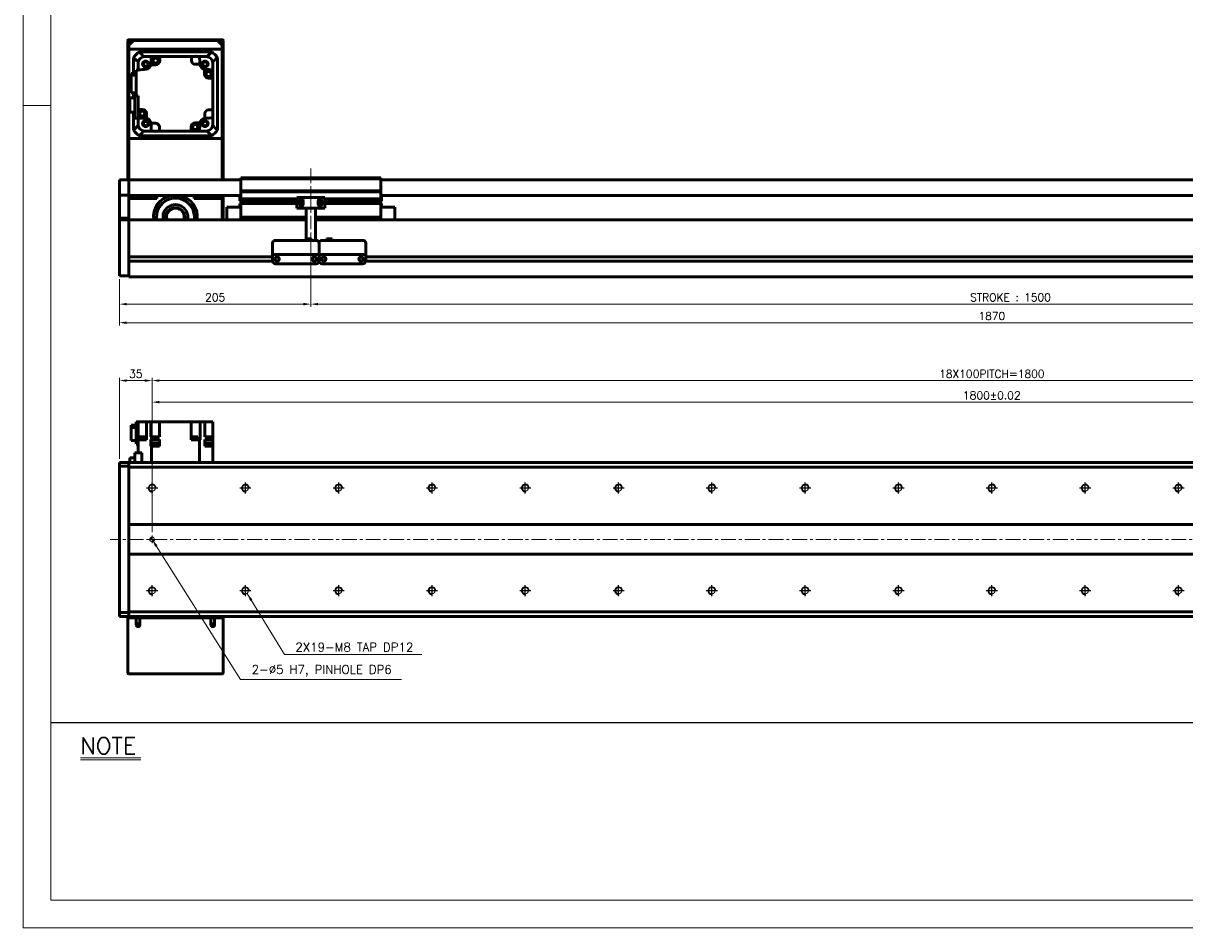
# Model space of a CAD drawing. Header units: millimetres. Extents: x 46547 to 49038, y 6223 to 10291.
# Tile 1 of 5: x 46547 to 47792, y 8529 to 9498. Entities that reach past the tile are written whole.
import ezdxf

# ---------------------------------------------------------------- set-up
doc = ezdxf.new("R2010")
doc.units = ezdxf.units.MM
doc.header["$LTSCALE"] = 0.5
doc.linetypes.add('CENTER', pattern=[50.8, 31.75, -6.35, 6.35, -6.35])
doc.layers.get('0').update_dxf_attribs({"lineweight": 20})
for name, color, linetype, lineweight in [('1', 1, 'CENTER', 13), ('4', 4, 'Continuous', 13), ('외형선(ISO)', 7, 'Continuous', 50)]:
    doc.layers.add(name, color=color, linetype=linetype, lineweight=lineweight)
for name, color, linetype in [('3', 3, 'Continuous'), ('C', 1, 'CENTER'), ('DIM', 4, 'Continuous')]:
    doc.layers.add(name, color=color, linetype=linetype)
doc.styles.add('DSR TEXT', font='romans.shx', dxfattribs={"bigfont": 'whgtxt.shx'})
doc.styles.get("Standard").update_dxf_attribs({"font": 'romans.shx', "bigfont": 'whgtxt.shx'})
doc.dimstyles.new('DSR', dxfattribs={"dimscale": 2, "dimtxt": 3, "dimasz": 3, "dimexe": 0.5, "dimexo": 0.5, "dimgap": 0.5, "dimtad": 1, "dimdsep": 46, "dimtxsty": 'Standard', "dimcen": 2.5, "dimclrd": 4, "dimclre": 4, "dimclrt": 2, "dimadec": 0, "dimazin": 2, "dimtfac": 1, "dimtmove": 0, "dimatfit": 3, "dimfxl": 0, "dimlwd": -1, "dimlwe": -1, "dimarcsym": 0})

# ---------------------------------------------------------------- blocks, each defined once
blk = doc.blocks.new('A$C13F00394')
for p, q in [((-202.34, 25.67), (-191.42, 25.67)), ((-202.34, 25.3), (-191.42, 25.3))]:
    blk.add_line(p, q)
at = {"layer": '3'}
blk.add_line((0, 32), (-207.68, 32), dxfattribs=at)
at = {"layer": '4', "color": 0, "style": 'DSR TEXT'}
blk.add_text('NOTE', height=3, dxfattribs=at).set_placement((-202.39, 26.38))
blk = doc.blocks.new('A$C1C1952E1')
at = {"color": 1}
blk.add_lwpolyline([(0, 0), (420, 0), (420, 297), (0, 297)], close=True, dxfattribs=at)
at = {"color": 3}
blk.add_lwpolyline([(5, 5), (415, 5), (415, 292), (5, 292)], close=True, dxfattribs=at)
blk = doc.blocks.new('*D103')
at = {"color": 1, "linetype": 'ByBlock'}
for p, q in [((46854.8, 9273.8), (46854.8, 9194.1)), ((46649.8, 9223.8), (46649.8, 9194.1)), ((46657.6, 9197.1), (46847, 9197.1))]:
    blk.add_line(p, q, dxfattribs=at)
at = {"color": 1}
for points in [[(46657.6, 9198.4), (46657.6, 9195.8), (46649.8, 9197.1)], [(46847, 9198.4), (46847, 9195.8), (46854.8, 9197.1)]]:
    blk.add_solid(points, dxfattribs=at)
at = {"layer": 'Defpoints', "color": 0}
for p in [(46854.8, 9277.4), (46649.8, 9227.4), (46854.8, 9197.1)]:
    blk.add_point(p, dxfattribs=at)
at = {"color": 3, "insert": (46752.3, 9204.3), "char_height": 8.4, "attachment_point": 5, "style": 'DSR TEXT'}
blk.add_mtext('205', dxfattribs=at)
blk = doc.blocks.new('*D104')
at = {"color": 1, "linetype": 'ByBlock'}
for p, q in [((46854.8, 9273.8), (46854.8, 9194.1)), ((48354.8, 9273.8), (48354.8, 9194.1)), ((46862.6, 9197.1), (48347, 9197.1))]:
    blk.add_line(p, q, dxfattribs=at)
at = {"color": 1}
for points in [[(46862.6, 9198.4), (46862.6, 9195.8), (46854.8, 9197.1)], [(48347, 9198.4), (48347, 9195.8), (48354.8, 9197.1)]]:
    blk.add_solid(points, dxfattribs=at)
at = {"layer": 'Defpoints', "color": 0}
for p in [(46854.8, 9277.4), (48354.8, 9277.4), (48354.8, 9197.1)]:
    blk.add_point(p, dxfattribs=at)
at = {"color": 3, "insert": (47604.8, 9204.3), "char_height": 8.4, "attachment_point": 5, "style": 'DSR TEXT'}
blk.add_mtext('STROKE : 1500', dxfattribs=at)
blk = doc.blocks.new('*D106')
at = {"color": 1, "linetype": 'ByBlock'}
for p, q in [((48519.8, 9225.4), (48519.8, 9174.2)), ((46649.8, 9223.8), (46649.8, 9174.2)), ((46657.6, 9177.2), (48512, 9177.2))]:
    blk.add_line(p, q, dxfattribs=at)
at = {"color": 1}
for points in [[(46657.6, 9178.5), (46657.6, 9175.9), (46649.8, 9177.2)], [(48512, 9178.5), (48512, 9175.9), (48519.8, 9177.2)]]:
    blk.add_solid(points, dxfattribs=at)
at = {"layer": 'Defpoints', "color": 0}
for p in [(46649.8, 9227.4), (48519.8, 9229), (48519.8, 9177.2)]:
    blk.add_point(p, dxfattribs=at)
at = {"color": 3, "insert": (47584.8, 9184.4), "char_height": 8.4, "attachment_point": 5, "style": 'DSR TEXT'}
blk.add_mtext('1870', dxfattribs=at)
blk = doc.blocks.new('A$C33E56CC6')
h = blk.add_hatch()
h.set_pattern_fill('ANSI31', color=256, style=0)
h.set_pattern_definition([(45, (-7065.45672, -6508.5399), (-0.0883883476, 0.0883883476), [])])
h.paths.add_polyline_path([(4, 6.5, 0.414214), (1.5, 4), (4, 4)])
h.paths.add_polyline_path([(6.5, 4), (4, 4), (4, 1.5, 0.414214)])
blk.add_circle((4, 4), 2.5)
at = {"layer": '1'}
for p, q in [((0, 4), (8, 4)), ((4, 0), (4, 8))]:
    blk.add_line(p, q, dxfattribs=at)
blk = doc.blocks.new('tap8')
blk.add_circle((0, 0), 3.4)
at = {"layer": 'C', "color": 1, "linetype": 'CENTER'}
for p, q in [((-6, 0), (6, 0)), ((0, -6), (0, 6))]:
    blk.add_line(p, q, dxfattribs=at)
at = {"layer": 'DIM', "color": 3}
blk.add_arc((0, 0), 4, 263.8455, 189.4314, dxfattribs=at)
blk = doc.blocks.new('*D113')
at = {"color": 1, "linetype": 'ByBlock'}
for p, q in [((46649.8, 9031.2), (46649.8, 9118.2)), ((46657.6, 9115.2), (46677, 9115.2)), ((46684.8, 9009.7), (46684.8, 9118.2))]:
    blk.add_line(p, q, dxfattribs=at)
at = {"color": 1}
for points in [[(46657.6, 9116.5), (46657.6, 9113.9), (46649.8, 9115.2)], [(46677, 9116.5), (46677, 9113.9), (46684.8, 9115.2)]]:
    blk.add_solid(points, dxfattribs=at)
at = {"layer": 'Defpoints', "color": 0}
for p in [(46684.8, 9115.2), (46649.8, 9027.6), (46684.8, 9006.1)]:
    blk.add_point(p, dxfattribs=at)
at = {"color": 3, "insert": (46667.3, 9122.4), "char_height": 8.4, "attachment_point": 5, "style": 'DSR TEXT'}
blk.add_mtext('35', dxfattribs=at)
blk = doc.blocks.new('*D114')
at = {"color": 1, "linetype": 'ByBlock'}
for p, q in [((46684.8, 9009.7), (46684.8, 9118.2)), ((46692.6, 9115.2), (48477, 9115.2)), ((48484.8, 9009.7), (48484.8, 9118.2))]:
    blk.add_line(p, q, dxfattribs=at)
at = {"color": 1}
for points in [[(46692.6, 9116.5), (46692.6, 9113.9), (46684.8, 9115.2)], [(48477, 9116.5), (48477, 9113.9), (48484.8, 9115.2)]]:
    blk.add_solid(points, dxfattribs=at)
at = {"layer": 'Defpoints', "color": 0}
for p in [(48484.8, 9115.2), (46684.8, 9006.1), (48484.8, 9006.1)]:
    blk.add_point(p, dxfattribs=at)
at = {"color": 3, "insert": (47584.8, 9122.4), "char_height": 8.4, "attachment_point": 5, "style": 'DSR TEXT'}
blk.add_mtext('18X100PITCH=1800', dxfattribs=at)
blk = doc.blocks.new('*D116')
at = {"color": 1, "linetype": 'ByBlock'}
for p, q in [((46684.8, 8952.7), (46684.8, 9095.1)), ((46692.6, 9092.1), (48477, 9092.1)), ((48484.8, 8952.7), (48484.8, 9095.1))]:
    blk.add_line(p, q, dxfattribs=at)
at = {"color": 1}
for points in [[(46692.6, 9093.4), (46692.6, 9090.8), (46684.8, 9092.1)], [(48477, 9093.4), (48477, 9090.8), (48484.8, 9092.1)]]:
    blk.add_solid(points, dxfattribs=at)
at = {"layer": 'Defpoints', "color": 0}
for p in [(48484.8, 9092.1), (46684.8, 8949.1), (48484.8, 8949.1)]:
    blk.add_point(p, dxfattribs=at)
at = {"color": 3, "insert": (47584.8, 9099.3), "char_height": 8.4, "attachment_point": 5, "style": 'DSR TEXT'}
blk.add_mtext('1800%%P0.02', dxfattribs=at)

msp = doc.modelspace()

# ---------------------------------------------------------------- linework, layer by layer
at = {"color": 1}
msp.add_line((46576.33082, 9409.88267), (46546.67132, 9409.88267), dxfattribs=at)
at = {"layer": '1'}
for p, q in [((46854.79303, 9342.42682), (46854.79303, 9277.42682)), ((48529.79303, 8945.07166), (46639.79303, 8945.07166))]:
    msp.add_line(p, q, dxfattribs=at)
at = {"layer": '외형선(ISO)'}
for p, q in [((46658.79303, 9479.42682), (46658.79303, 9330.42682)), ((46667.79303, 9480.42682), (46659.79303, 9480.42682)), ((46659.79303, 9474.42682), (46664.79303, 9479.42682)), ((46659.79303, 9330.42682), (46659.79303, 9478.92682)), ((46659.79303, 9474.42682), (46659.79303, 9470.42682)), ((46660.29303, 9479.42682), (46667.79303, 9479.42682)), ((46754.79303, 9479.42682), (46664.79303, 9479.42682)), ((46667.79303, 9479.42682), (46667.79303, 9480.42682)), ((46667.79303, 9480.42682), (46671.79303, 9480.42682)), ((46671.79303, 9480.42682), (46671.79303, 9479.42682)), ((46747.79303, 9480.42682), (46671.79303, 9480.42682)), ((46671.79303, 9479.42682), (46747.79303, 9479.42682)), ((46747.79303, 9479.42682), (46747.79303, 9480.42682)), ((46747.79303, 9480.42682), (46751.79303, 9480.42682)), ((46751.79303, 9480.42682), (46751.79303, 9479.42682)), ((46759.79303, 9480.42682), (46751.79303, 9480.42682)), ((46751.79303, 9479.42682), (46759.29303, 9479.42682)), ((46754.79303, 9479.42682), (46759.79303, 9474.42682)), ((46759.79303, 9478.92682), (46759.79303, 9330.42682)), ((46759.79303, 9470.42682), (46759.79303, 9474.42682)), ((46760.79303, 9330.42682), (46760.79303, 9479.42682)), ((46659.79303, 9470.42682), (46759.79303, 9470.42682)), ((46748.79563, 9467.42682), (46670.79044, 9467.42682)), ((46676.79303, 9462.42682), (46675.78936, 9462.42682)), ((46684.12684, 9462.42682), (46676.79303, 9462.42682)), ((46684.12684, 9462.42682), (46693.09303, 9462.42682)), ((46726.99303, 9462.42682), (46693.09303, 9462.42682)), ((46693.09303, 9462.42682), (46693.09303, 9458.02682)), ((46726.99303, 9462.42682), (46735.45922, 9462.42682)), ((46726.99303, 9458.02682), (46726.99303, 9462.42682)), ((46742.79303, 9462.42682), (46735.45922, 9462.42682)), ((46743.79671, 9462.42682), (46742.79303, 9462.42682)), ((46664.79303, 9461.42942), (46664.79303, 9444.20909)), ((46669.79303, 9456.4305), (46669.79303, 9455.42682)), ((46669.79303, 9448.09301), (46669.79303, 9455.42682)), ((46688.59303, 9453.52682), (46683.42592, 9453.52682)), ((46736.11498, 9454.02682), (46730.99303, 9454.02682)), ((46749.79303, 9456.4305), (46749.79303, 9455.42682)), ((46749.79303, 9448.09301), (46749.79303, 9455.42682)), ((46754.79303, 9383.42422), (46754.79303, 9461.42942)), ((46662.29303, 9444.20909), (46667.79303, 9444.20909)), ((46662.29303, 9444.20909), (46662.29303, 9442.50292)), ((46667.79303, 9442.50292), (46662.29303, 9442.50292)), ((46662.29303, 9442.50292), (46662.29303, 9423.64455)), ((46667.79303, 9447.62682), (46669.79303, 9447.62682)), ((46667.79303, 9447.62682), (46667.79303, 9420.22682)), ((46669.79303, 9447.62682), (46669.79303, 9448.09301)), ((46740.89303, 9443.62682), (46740.89303, 9448.79393)), ((46749.79303, 9439.12682), (46745.39303, 9439.12682)), ((46749.79303, 9448.09301), (46749.79303, 9439.12682)), ((46749.79303, 9405.22682), (46749.79303, 9439.12682)), ((46666.39303, 9417.97682), (46660.99303, 9417.97682)), ((46660.99303, 9417.97682), (46660.99303, 9402.87682)), ((46662.29303, 9423.64455), (46667.79303, 9423.64455)), ((46664.79303, 9423.64455), (46664.79303, 9417.97682)), ((46666.39303, 9423.64455), (46666.39303, 9396.42682)), ((46667.79303, 9420.22682), (46669.79303, 9420.22682)), ((46669.79303, 9405.72682), (46669.79303, 9420.22682)), ((46660.99303, 9402.87682), (46666.39303, 9402.87682)), ((46664.79303, 9402.87682), (46664.79303, 9383.42422)), ((46669.79303, 9405.72682), (46669.79303, 9396.76063)), ((46674.19303, 9405.72682), (46669.79303, 9405.72682)), ((46678.69303, 9401.22682), (46678.69303, 9396.05971)), ((46741.39303, 9396.10488), (46741.39303, 9401.22682)), ((46745.39303, 9405.22682), (46749.79303, 9405.22682)), ((46749.79303, 9405.22682), (46749.79303, 9396.76063)), ((46666.39303, 9396.42682), (46673.82158, 9396.42682)), ((46669.79303, 9389.42682), (46669.79303, 9396.42682)), ((46669.79303, 9389.42682), (46669.79303, 9388.42314)), ((46683.47109, 9390.82682), (46688.59303, 9390.82682)), ((46692.59303, 9386.82682), (46692.59303, 9382.42682)), ((46726.49303, 9382.42682), (46726.49303, 9386.82682)), ((46730.99303, 9391.32682), (46736.16014, 9391.32682)), ((46749.79303, 9389.42682), (46749.79303, 9396.76063)), ((46749.79303, 9389.42682), (46749.79303, 9388.42314)), ((46659.79303, 9374.42682), (46659.79303, 9330.42682)), ((46759.79303, 9374.42682), (46659.79303, 9374.42682)), ((46670.79044, 9377.42682), (46748.79563, 9377.42682)), ((46676.79303, 9382.42682), (46675.78936, 9382.42682)), ((46676.79303, 9382.42682), (46684.12684, 9382.42682)), ((46684.12684, 9382.42682), (46692.59303, 9382.42682)), ((46692.59303, 9382.42682), (46726.49303, 9382.42682)), ((46735.45922, 9382.42682), (46726.49303, 9382.42682)), ((46735.45922, 9382.42682), (46742.79303, 9382.42682)), ((46743.79671, 9382.42682), (46742.79303, 9382.42682)), ((46759.79303, 9330.42682), (46759.79303, 9374.42682)), ((46649.79303, 9330.42682), (46649.79303, 9328.42682)), ((46659.79303, 9330.42682), (46649.79303, 9330.42682)), ((46649.79303, 9326.9141), (46649.79303, 9328.42682)), ((46649.79303, 9326.41512), (46649.79303, 9326.9141)), ((46649.79303, 9326.41512), (46649.79303, 9324.87453)), ((46649.79303, 9324.87453), (46649.79303, 9321.88994)), ((46659.79303, 9328.42682), (46659.79303, 9330.42682)), ((46779.79303, 9330.42682), (46659.79303, 9330.42682)), ((46659.79303, 9330.42682), (46659.79303, 9328.42682)), ((46659.79303, 9328.42682), (46659.79303, 9326.9141)), ((46659.79303, 9326.9141), (46659.79303, 9328.42682)), ((46659.79303, 9326.9141), (46659.79303, 9326.41512)), ((46659.79303, 9326.41512), (46659.79303, 9326.9141)), ((46659.79303, 9324.87453), (46659.79303, 9326.41512)), ((46659.79303, 9326.41512), (46659.79303, 9324.87453)), ((46659.79303, 9321.88994), (46659.79303, 9324.87453)), ((46659.79303, 9324.87453), (46659.79303, 9321.88994)), ((46779.79303, 9331.42682), (46779.79303, 9332.42682)), ((46929.79303, 9332.42682), (46779.79303, 9332.42682)), ((46779.79303, 9318.42682), (46779.79303, 9331.42682)), ((46779.79303, 9331.42682), (46929.79303, 9331.42682)), ((46929.79303, 9332.42682), (46929.79303, 9331.42682)), ((46929.79303, 9331.42682), (46929.79303, 9318.42682)), ((48509.79303, 9330.42682), (46929.79303, 9330.42682)), ((46649.79303, 9314.1125), (46649.79303, 9321.88994)), ((46649.79303, 9313.75352), (46649.79303, 9314.1125)), ((46649.79303, 9289.34988), (46649.79303, 9313.75352)), ((46659.79303, 9313.75352), (46649.79303, 9313.75352)), ((46659.79303, 9321.88994), (46659.79303, 9314.1125)), ((46659.79303, 9314.1125), (46659.79303, 9321.88994)), ((46659.79303, 9314.1125), (46659.79303, 9313.75352)), ((46659.79303, 9313.75352), (46659.79303, 9289.34988)), ((46779.79303, 9313.42682), (46659.79303, 9313.42682)), ((46679.79303, 9313.42682), (46679.79303, 9310.42682)), ((46689.79303, 9313.42682), (46689.79303, 9310.42682)), ((46729.79303, 9310.42682), (46729.79303, 9313.42682)), ((46759.79303, 9313.42682), (46759.79303, 9310.42682)), ((46760.79303, 9287.42682), (46760.79303, 9313.42682)), ((46778.79303, 9307.82682), (46778.79303, 9313.42682)), ((46779.79303, 9317.42682), (46779.79303, 9318.42682)), ((46779.79303, 9318.42682), (46929.79303, 9318.42682)), ((46779.79303, 9316.42682), (46779.79303, 9317.42682)), ((46779.79303, 9317.42682), (46929.79303, 9317.42682)), ((46779.79303, 9309.92682), (46779.79303, 9316.42682)), ((46929.79303, 9318.42682), (46929.79303, 9317.42682)), ((46929.79303, 9317.42682), (46929.79303, 9316.42682)), ((46929.79303, 9316.42682), (46929.79303, 9309.92682)), ((48509.79303, 9313.42682), (46929.79303, 9313.42682)), ((46930.79303, 9313.42682), (46930.79303, 9307.82682)), ((46689.79303, 9310.42682), (46659.79303, 9310.42682)), ((46759.79303, 9310.42682), (46729.79303, 9310.42682)), ((46759.79303, 9287.42682), (46759.79303, 9310.42682)), ((46764.79303, 9300.92682), (46764.79303, 9287.42682)), ((46779.79303, 9300.92682), (46764.79303, 9300.92682)), ((46778.79303, 9307.82682), (46779.79303, 9307.82682)), ((46778.79303, 9304.39682), (46778.79303, 9300.92682)), ((46779.78364, 9304.39682), (46778.79303, 9304.39682)), ((46779.79303, 9309.42682), (46779.79303, 9309.92682)), ((46779.79303, 9309.92682), (46839.79303, 9309.92682)), ((46779.79303, 9308.92682), (46779.79303, 9309.42682)), ((46779.79303, 9309.42682), (46839.79303, 9309.42682)), ((46779.79303, 9307.92682), (46779.79303, 9308.92682)), ((46779.79303, 9308.92682), (46839.79303, 9308.92682)), ((46779.79303, 9307.42682), (46779.79303, 9307.92682)), ((46779.79303, 9307.92682), (46839.79303, 9307.92682)), ((46779.79303, 9306.92682), (46779.79303, 9307.42682)), ((46779.79303, 9307.42682), (46839.79303, 9307.42682)), ((46779.79303, 9305.92682), (46779.79303, 9306.92682)), ((46779.79303, 9306.92682), (46839.79303, 9306.92682)), ((46779.79303, 9305.42682), (46779.79303, 9305.92682)), ((46779.79303, 9305.92682), (46839.79303, 9305.92682)), ((46779.79303, 9304.92682), (46779.79303, 9305.42682)), ((46779.79303, 9305.42682), (46839.79303, 9305.42682)), ((46779.79303, 9291.42682), (46779.79303, 9304.92682)), ((46779.79303, 9304.92682), (46839.79303, 9304.92682)), ((46869.79303, 9311.42682), (46839.79303, 9311.42682)), ((46839.79303, 9300.02682), (46839.79303, 9311.42682)), ((46849.79303, 9300.02682), (46839.79303, 9300.02682)), ((46842.79303, 9307.42682), (46843.56353, 9307.42682)), ((46842.79303, 9304.42682), (46842.79303, 9307.42682)), ((46842.79303, 9306.92682), (46843.66979, 9306.92682)), ((46842.79303, 9305.92682), (46846.79303, 9305.92682)), ((46842.79303, 9305.42682), (46846.79303, 9305.42682)), ((46842.79303, 9304.92682), (46846.79303, 9304.92682)), ((46842.85654, 9307.92682), (46843.66979, 9307.92682)), ((46843.47016, 9308.92682), (46846.11591, 9308.92682)), ((46845.91627, 9307.92682), (46846.72952, 9307.92682)), ((46845.91627, 9306.92682), (46846.79303, 9306.92682)), ((46846.02253, 9307.42682), (46846.79303, 9307.42682)), ((46846.79303, 9307.42682), (46846.79303, 9304.42682)), ((46849.79303, 9300.52682), (46849.79303, 9300.02682)), ((46859.79303, 9300.02682), (46849.79303, 9300.02682)), ((46849.79303, 9297.92682), (46849.79303, 9300.02682)), ((46859.79303, 9300.02682), (46859.79303, 9300.52682)), ((46869.79303, 9300.02682), (46859.79303, 9300.02682)), ((46859.79303, 9300.02682), (46859.79303, 9297.92682)), ((46862.79303, 9307.42682), (46863.56353, 9307.42682)), ((46862.79303, 9304.42682), (46862.79303, 9307.42682)), ((46862.79303, 9306.92682), (46863.66979, 9306.92682)), ((46862.79303, 9305.92682), (46866.79303, 9305.92682)), ((46862.79303, 9305.42682), (46866.79303, 9305.42682)), ((46862.79303, 9304.92682), (46866.79303, 9304.92682)), ((46862.85654, 9307.92682), (46863.66979, 9307.92682)), ((46863.47016, 9308.92682), (46866.11591, 9308.92682)), ((46865.91627, 9307.92682), (46866.72952, 9307.92682)), ((46865.91627, 9306.92682), (46866.79303, 9306.92682)), ((46866.02253, 9307.42682), (46866.79303, 9307.42682)), ((46866.79303, 9307.42682), (46866.79303, 9304.42682)), ((46869.79303, 9311.42682), (46869.79303, 9300.02682)), ((46869.79303, 9309.92682), (46929.79303, 9309.92682)), ((46869.79303, 9309.42682), (46929.79303, 9309.42682)), ((46869.79303, 9308.92682), (46929.79303, 9308.92682)), ((46869.79303, 9307.92682), (46929.79303, 9307.92682)), ((46869.79303, 9307.42682), (46929.79303, 9307.42682)), ((46869.79303, 9306.92682), (46929.79303, 9306.92682)), ((46869.79303, 9305.92682), (46929.79303, 9305.92682)), ((46869.79303, 9305.42682), (46929.79303, 9305.42682)), ((46869.79303, 9304.92682), (46929.79303, 9304.92682)), ((46929.79303, 9309.92682), (46929.79303, 9309.42682)), ((46929.79303, 9309.42682), (46929.79303, 9308.92682)), ((46929.79303, 9308.92682), (46929.79303, 9307.92682)), ((46929.79303, 9307.92682), (46929.79303, 9307.42682)), ((46930.79303, 9307.82682), (46929.79303, 9307.82682)), ((46929.79303, 9307.42682), (46929.79303, 9306.92682)), ((46929.79303, 9306.92682), (46929.79303, 9305.92682)), ((46929.79303, 9305.92682), (46929.79303, 9305.42682)), ((46929.79303, 9305.42682), (46929.79303, 9304.92682)), ((46929.79303, 9304.92682), (46929.79303, 9291.42682)), ((46929.79303, 9300.92682), (46944.79303, 9300.92682)), ((46930.79303, 9304.39682), (46929.80242, 9304.39682)), ((46930.79303, 9300.92682), (46930.79303, 9304.39682)), ((46944.79303, 9287.42682), (46944.79303, 9300.92682)), ((46649.79303, 9287.42682), (46649.79303, 9289.34988)), ((46659.79303, 9289.34988), (46649.79303, 9289.34988)), ((46649.79303, 9287.42682), (46649.79303, 9284.42682)), ((46659.79303, 9287.42682), (46649.79303, 9287.42682)), ((46659.79303, 9289.34988), (46659.79303, 9287.42682)), ((46659.79303, 9287.42682), (46659.79303, 9284.42682)), ((46659.79303, 9287.42682), (46849.79303, 9287.42682)), ((46659.79303, 9284.42682), (46659.79303, 9287.42682)), ((46779.79303, 9291.42682), (46779.79303, 9290.42682)), ((46779.79303, 9287.42682), (46779.79303, 9290.42682)), ((46779.79303, 9290.42682), (46849.79303, 9290.42682)), ((46849.79303, 9297.92682), (46849.79303, 9266.92701)), ((46859.79303, 9265.42702), (46859.79303, 9297.92682)), ((46859.79303, 9290.42682), (46929.79303, 9290.42682)), ((46859.79303, 9287.42682), (48509.79303, 9287.42682)), ((46929.79303, 9290.42682), (46929.79303, 9291.42682)), ((46929.79303, 9290.42682), (46929.79303, 9287.42682)), ((46649.79303, 9232.66946), (46649.79303, 9284.42682)), ((46659.79303, 9247.87682), (46659.79303, 9284.42682)), ((46659.79303, 9284.42682), (46659.79303, 9232.66946)), ((46813.79303, 9252.42702), (46813.79303, 9262.42702)), ((46816.79303, 9265.42702), (46860.79303, 9265.42702)), ((46849.79303, 9266.92701), (46849.79303, 9265.42702)), ((46849.79303, 9266.92701), (46855.79303, 9266.92701)), ((46855.79303, 9266.92701), (46855.79303, 9265.42702)), ((46863.79303, 9262.42702), (46863.79303, 9252.42702)), ((46863.79303, 9252.42702), (46863.79303, 9262.42702)), ((46866.79303, 9265.42702), (46910.79303, 9265.42702)), ((46877.79303, 9266.92701), (46871.79303, 9266.92701)), ((46871.79303, 9265.42702), (46871.79303, 9266.92701)), ((46877.79303, 9265.42702), (46877.79303, 9266.92701)), ((46913.79303, 9262.42702), (46913.79303, 9252.42702)), ((46813.79303, 9252.42702), (46813.79303, 9250.42701)), ((46813.79303, 9250.42698), (46813.79303, 9250.42701)), ((46813.79303, 9250.42701), (46863.79303, 9250.42701)), ((46813.79303, 9249.92698), (46813.79303, 9250.42698)), ((46813.79303, 9250.42698), (46816.56353, 9250.42698)), ((46813.79303, 9243.42698), (46813.79303, 9249.92698)), ((46819.02253, 9250.42698), (46821.29303, 9250.42698)), ((46826.29303, 9250.42698), (46851.29303, 9250.42698)), ((46856.29303, 9250.42698), (46858.56353, 9250.42698)), ((46861.02253, 9250.42698), (46863.79303, 9250.42698)), ((46863.79303, 9250.42701), (46863.79303, 9252.42702)), ((46863.79303, 9252.42702), (46863.79303, 9250.42701)), ((46863.79303, 9250.42701), (46863.79303, 9250.42698)), ((46863.79303, 9250.42698), (46863.79303, 9250.42701)), ((46863.79303, 9250.42701), (46913.79303, 9250.42701)), ((46863.79303, 9250.42698), (46863.79303, 9249.92698)), ((46863.79303, 9249.92698), (46863.79303, 9250.42698)), ((46863.79303, 9250.42698), (46866.56353, 9250.42698)), ((46863.79303, 9249.92698), (46863.79303, 9243.42698)), ((46863.79303, 9243.42698), (46863.79303, 9249.92698)), ((46869.02253, 9250.42698), (46871.29303, 9250.42698)), ((46876.29303, 9250.42698), (46901.29303, 9250.42698)), ((46906.29303, 9250.42698), (46908.56353, 9250.42698)), ((46911.02253, 9250.42698), (46913.79303, 9250.42698)), ((46913.79303, 9250.42701), (46913.79303, 9252.42702)), ((46913.79303, 9250.42701), (46913.79303, 9250.42698)), ((46913.79303, 9250.42698), (46913.79303, 9249.92698)), ((46913.79303, 9249.92698), (46913.79303, 9243.42698)), ((46659.79303, 9247.67682), (46813.79303, 9247.67682)), ((46659.79303, 9243.17682), (46813.80348, 9243.17682)), ((46659.79303, 9232.66946), (46659.79303, 9242.97682)), ((46816.79303, 9240.42698), (46860.79303, 9240.42698)), ((46818.76622, 9247.67682), (46818.81984, 9247.67682)), ((46858.76622, 9247.67682), (46858.81984, 9247.67682)), ((46863.78258, 9243.17682), (46863.80348, 9243.17682)), ((46866.79303, 9240.42698), (46910.79303, 9240.42698)), ((46868.76622, 9247.67682), (46868.81984, 9247.67682)), ((46908.76622, 9247.67682), (46908.81984, 9247.67682)), ((46913.78258, 9243.17682), (48317.80348, 9243.17682)), ((46913.79303, 9247.67682), (48317.79303, 9247.67682)), ((46649.79303, 9232.66946), (46649.79303, 9230.54814)), ((46649.79303, 9227.42682), (46649.79303, 9230.54814)), ((46649.79303, 9227.42682), (46659.79303, 9227.42682)), ((46659.79303, 9232.66946), (46659.79303, 9230.54814)), ((46659.79303, 9230.54814), (46659.79303, 9232.66946)), ((46659.79303, 9226.42682), (46659.79303, 9230.54814)), ((46659.79303, 9230.54814), (46659.79303, 9227.42682)), ((46659.79303, 9226.42682), (48509.79303, 9226.42682)), ((46667.79303, 9067.37724), (46662.29303, 9067.37724)), ((46662.29303, 9067.37724), (46662.29303, 9065.06172)), ((46662.29303, 9065.06172), (46667.79303, 9065.06172)), ((46662.29303, 9065.06172), (46662.29303, 9051.16608)), ((46667.79303, 9071.07166), (46669.79303, 9071.07166)), ((46667.79303, 9071.07166), (46667.79303, 9047.57166)), ((46669.79303, 9071.07166), (46669.79303, 9051.57166)), ((46674.19303, 9071.07166), (46669.79303, 9071.07166)), ((46678.69303, 9071.07166), (46674.19303, 9071.07166)), ((46683.46036, 9071.07166), (46678.69303, 9071.07166)), ((46678.69303, 9071.07166), (46678.69303, 9051.57166)), ((46683.46036, 9071.07166), (46683.47109, 9071.07166)), ((46683.47109, 9055.07166), (46683.47109, 9071.07166)), ((46683.47109, 9071.07166), (46688.59303, 9071.07166)), ((46692.59303, 9071.07166), (46688.59303, 9071.07166)), ((46692.59303, 9071.07166), (46726.49303, 9071.07166)), ((46692.59303, 9055.07166), (46692.59303, 9071.07166)), ((46726.49303, 9051.57166), (46726.49303, 9071.07166)), ((46730.99303, 9071.07166), (46726.49303, 9071.07166)), ((46730.99303, 9071.07166), (46736.16014, 9071.07166)), ((46741.23688, 9071.07166), (46736.16014, 9071.07166)), ((46736.16014, 9051.57166), (46736.16014, 9071.07166)), ((46741.23688, 9071.07166), (46741.39303, 9071.07166)), ((46741.39303, 9055.07166), (46741.39303, 9071.07166)), ((46745.39303, 9071.07166), (46741.39303, 9071.07166)), ((46745.39303, 9071.07166), (46749.79303, 9071.07166)), ((46749.79303, 9071.07166), (46749.79303, 9055.07166)), ((46662.29303, 9051.16608), (46667.79303, 9051.16608)), ((46669.79303, 9037.72166), (46669.79303, 9051.57166)), ((46669.79303, 9051.57166), (46678.34919, 9051.57166)), ((46671.23209, 9052.07166), (46677.23209, 9052.07166)), ((46671.23209, 9052.07166), (46671.23209, 9051.57166)), ((46671.28209, 9052.77166), (46677.18209, 9052.77166)), ((46671.28209, 9052.77166), (46671.28209, 9052.07166)), ((46671.48209, 9054.77166), (46676.98209, 9054.77166)), ((46671.48209, 9054.77166), (46671.48209, 9052.77166)), ((46676.98209, 9054.77166), (46676.98209, 9052.77166)), ((46677.18209, 9052.77166), (46677.18209, 9052.07166)), ((46677.23209, 9052.07166), (46677.23209, 9051.57166)), ((46678.69303, 9051.57166), (46678.34919, 9051.57166)), ((46683.47109, 9055.07166), (46684.12684, 9055.07166)), ((46683.47109, 9052.07166), (46683.47109, 9047.07166)), ((46684.12684, 9052.07166), (46683.47109, 9052.07166)), ((46684.12684, 9055.07166), (46692.59303, 9055.07166)), ((46684.12684, 9052.07166), (46684.12684, 9055.07166)), ((46692.59303, 9052.07166), (46684.12684, 9052.07166)), ((46692.59303, 9052.07166), (46692.59303, 9047.07166)), ((46735.45922, 9051.57166), (46726.49303, 9051.57166)), ((46727.99161, 9052.07166), (46733.99161, 9052.07166)), ((46727.99161, 9052.07166), (46727.99161, 9051.57166)), ((46728.04161, 9052.77166), (46733.94161, 9052.77166)), ((46728.04161, 9052.77166), (46728.04161, 9052.07166)), ((46728.24161, 9054.77166), (46733.74161, 9054.77166)), ((46728.24161, 9054.77166), (46728.24161, 9052.77166)), ((46733.74161, 9054.77166), (46733.74161, 9052.77166)), ((46733.94161, 9052.77166), (46733.94161, 9052.07166)), ((46733.99161, 9052.07166), (46733.99161, 9051.57166)), ((46735.45922, 9027.57166), (46735.45922, 9051.57166)), ((46735.45922, 9051.57166), (46736.1257, 9051.57166)), ((46736.16014, 9051.57166), (46736.1257, 9051.57166)), ((46741.39303, 9055.07166), (46749.79303, 9055.07166)), ((46741.39303, 9047.07166), (46741.39303, 9052.07166)), ((46749.79303, 9052.07166), (46741.39303, 9052.07166)), ((46749.79303, 9052.07166), (46749.79303, 9055.07166)), ((46749.79303, 9047.07166), (46749.79303, 9052.07166)), ((46667.79303, 9047.57166), (46669.79303, 9047.57166)), ((46669.57313, 9046.07166), (46669.79303, 9046.07166)), ((46669.57313, 9045.07166), (46669.57313, 9046.07166)), ((46669.79303, 9045.07166), (46669.57313, 9045.07166)), ((46683.4684, 9047.07166), (46683.4684, 9045.07166)), ((46683.47109, 9047.07166), (46683.4684, 9047.07166)), ((46683.4684, 9045.07166), (46684.12684, 9045.07166)), ((46684.58241, 9047.07166), (46683.47109, 9047.07166)), ((46684.12684, 9045.07166), (46686.80849, 9045.07166)), ((46684.12684, 9045.07166), (46684.12684, 9027.57166)), ((46684.28241, 9046.07166), (46691.88241, 9046.07166)), ((46684.28241, 9045.07166), (46684.28241, 9046.07166)), ((46684.58241, 9048.67166), (46691.58241, 9048.67166)), ((46684.58241, 9046.07166), (46684.58241, 9048.67166)), ((46689.35634, 9045.07166), (46686.80849, 9045.07166)), ((46689.35634, 9045.07166), (46692.59446, 9045.07166)), ((46691.58241, 9046.07166), (46691.58241, 9048.67166)), ((46691.58241, 9047.07166), (46692.59303, 9047.07166)), ((46691.88241, 9045.07166), (46691.88241, 9046.07166)), ((46692.59446, 9047.07166), (46692.59303, 9047.07166)), ((46692.59446, 9047.07166), (46692.59446, 9045.07166)), ((46741.35397, 9045.07166), (46741.35397, 9047.07166)), ((46741.39303, 9047.07166), (46741.35397, 9047.07166)), ((46741.35397, 9045.07166), (46749.79303, 9045.07166)), ((46741.39303, 9047.07166), (46742.71293, 9047.07166)), ((46742.41293, 9046.07166), (46750.01293, 9046.07166)), ((46742.41293, 9045.07166), (46742.41293, 9046.07166)), ((46742.71293, 9048.67166), (46749.71293, 9048.67166)), ((46742.71293, 9046.07166), (46742.71293, 9048.67166)), ((46749.71293, 9046.07166), (46749.71293, 9048.67166)), ((46749.79303, 9047.07166), (46749.71293, 9047.07166)), ((46749.79303, 9047.07166), (46749.79303, 9046.07166)), ((46749.79303, 9027.57166), (46749.79303, 9045.07166)), ((46750.01293, 9045.07166), (46749.79303, 9045.07166)), ((46750.01293, 9045.07166), (46750.01293, 9046.07166)), ((46649.79303, 9027.57166), (46649.79303, 9026.69298)), ((46659.79303, 9027.57166), (46649.79303, 9027.57166)), ((46649.79303, 9023.57166), (46649.79303, 9026.69298)), ((46659.79303, 9027.57166), (46659.79303, 9026.69298)), ((46659.79303, 9027.57166), (48509.79303, 9027.57166)), ((46659.79303, 9026.69298), (46659.79303, 9027.57166)), ((46659.79303, 9022.57166), (46659.79303, 9026.69298)), ((46659.79303, 9026.69298), (46659.79303, 9023.57166)), ((46660.99303, 9032.39666), (46666.39303, 9032.39666)), ((46660.99303, 9032.39666), (46660.99303, 9027.57166)), ((46666.39303, 9037.72166), (46673.82158, 9037.72166)), ((46666.39303, 9027.57166), (46666.39303, 9037.72166)), ((46673.82158, 9037.72166), (46673.82158, 9027.57166)), ((46649.79303, 9023.57166), (46659.79303, 9023.57166)), ((46649.79303, 8866.57166), (46649.79303, 9023.57166)), ((46659.79303, 8961.07166), (46659.79303, 9022.57166)), ((46659.79303, 9022.57166), (48509.79303, 9022.57166)), ((46659.79303, 8960.21811), (46659.79303, 8961.07166)), ((48509.79303, 8961.07166), (46659.79303, 8961.07166)), ((46659.79303, 8959.86455), (46659.79303, 8960.21811)), ((46659.79303, 8930.27877), (46659.79303, 8959.86455)), ((46659.79303, 8959.86455), (46659.79303, 8930.27877)), ((46659.79303, 8929.92521), (46659.79303, 8930.27877)), ((46659.79303, 8929.07166), (46659.79303, 8929.92521)), ((46659.79303, 8867.57166), (46659.79303, 8929.07166)), ((46659.79303, 8929.07166), (48509.79303, 8929.07166)), ((46659.79303, 8866.57166), (46649.79303, 8866.57166)), ((46649.79303, 8863.45034), (46649.79303, 8866.57166)), ((46659.79303, 8863.45034), (46659.79303, 8867.57166)), ((48509.79303, 8867.57166), (46659.79303, 8867.57166)), ((46659.79303, 8866.57166), (46659.79303, 8863.45034)), ((46649.79303, 8863.45034), (46649.79303, 8862.57166)), ((46659.79303, 8862.57166), (46649.79303, 8862.57166)), ((46658.79303, 8861.07166), (46659.79303, 8861.07166)), ((46658.79303, 8861.07166), (46658.79303, 8802.07166)), ((46659.79303, 8863.45034), (46659.79303, 8862.57166)), ((46659.79303, 8862.57166), (46659.79303, 8863.45034)), ((46659.79303, 8862.57166), (48509.79303, 8862.57166)), ((46659.79303, 8861.07166), (46659.79303, 8862.57166)), ((46659.79303, 8861.07166), (46667.79303, 8861.07166)), ((46667.79303, 8861.07166), (46671.79303, 8861.07166)), ((46667.79303, 8853.57166), (46667.79303, 8861.07166)), ((46671.79303, 8861.07166), (46671.79303, 8853.57166)), ((46671.79303, 8861.07166), (46747.79303, 8861.07166)), ((46747.79303, 8861.07166), (46751.79303, 8861.07166)), ((46747.79303, 8853.57166), (46747.79303, 8861.07166)), ((46751.79303, 8861.07166), (46751.79303, 8853.57166)), ((46751.79303, 8861.07166), (46759.79303, 8861.07166)), ((46759.79303, 8861.07166), (46759.79303, 8862.57166)), ((46759.79303, 8861.07166), (46760.79303, 8861.07166)), ((46760.79303, 8802.07166), (46760.79303, 8861.07166)), ((46659.79303, 8801.07166), (46759.79303, 8801.07166))]:
    msp.add_line(p, q, dxfattribs=at)
for centre, radius in [((46677.97323, 9454.24662), 3.3), ((46677.97323, 9454.24662), 3.2), ((46677.97323, 9454.24662), 3), ((46677.97323, 9454.24662), 2.5), ((46688.59446, 9457.98776), 3), ((46688.59446, 9457.98776), 2.95), ((46688.59446, 9457.98776), 2.75), ((46741.61284, 9454.24662), 3.3), ((46741.61284, 9454.24662), 3.2), ((46741.61284, 9454.24662), 3), ((46741.61284, 9454.24662), 2.5), ((46745.35397, 9443.62539), 3), ((46745.35397, 9443.62539), 2.95), ((46745.35397, 9443.62539), 2.75), ((46674.23209, 9401.22824), 3), ((46674.23209, 9401.22824), 2.95), ((46674.23209, 9401.22824), 2.75), ((46677.97323, 9390.60701), 3.3), ((46677.97323, 9390.60701), 3.2), ((46677.97323, 9390.60701), 3), ((46677.97323, 9390.60701), 2.5), ((46730.99161, 9386.86588), 3), ((46730.99161, 9386.86588), 2.95), ((46730.99161, 9386.86588), 2.75), ((46741.61284, 9390.60701), 3.3), ((46741.61284, 9390.60701), 3.2), ((46741.61284, 9390.60701), 3), ((46741.61284, 9390.60701), 2.5), ((46818.79303, 9245.42698), 2.25), ((46858.79303, 9245.42698), 2.25), ((46868.79303, 9245.42698), 2.25), ((46908.79303, 9245.42698), 2.25), ((46669.79303, 8853.57166), 1.2295), ((46749.79303, 8853.57166), 1.2295)]:
    msp.add_circle(centre, radius, dxfattribs=at)
for centre, radius, start, end in [((46659.79303, 9479.42682), 1, 90, 180), ((46660.29303, 9478.92682), 0.5, 90, 180), ((46759.29303, 9478.92682), 0.5, 0, 90), ((46759.79303, 9479.42682), 1, 0, 90), ((46709.79303, 9422.42682), 59.55, 130.91627078, 139.08372922), ((46676.79303, 9455.42682), 7, 90, 180), ((46709.79303, 9422.42682), 52.5, 130.36759354, 130.51580082), ((47142.38441, 9422.42682), 460, 175.01145802, 176.0804225), ((46731.50365, 9458.84672), 3.8, 70.41268147, 109.58731853), ((46277.20165, 9422.42682), 460, 3.93907323, 4.98854198), ((46742.79303, 9455.42682), 7, 0, 90), ((46709.79303, 9422.42682), 52.5, 49.48419918, 49.63240646), ((46709.79303, 9422.42682), 59.55, 40.91627078, 49.08372922), ((46709.79303, 9422.42682), 52.5, 139.48419918, 139.63240646), ((46677.97323, 9454.24662), 5.5, 273.9195775, 352.47991906), ((46677.97323, 9454.24662), 5.5, 352.47991906, 356.0804225), ((46688.59303, 9458.02682), 4.5, 270, 0), ((46730.99303, 9458.02682), 4, 180, 270), ((46277.20165, 9422.42682), 460, 3.9195775, 3.93907323), ((46741.61284, 9454.24662), 5.5, 183.9195775, 262.47991906), ((46709.79303, 9422.42682), 52.5, 40.36759354, 40.51580082), ((46709.79303, 8989.83544), 460, 93.9195775, 94.98854198), ((46741.61284, 9454.24662), 5.5, 262.47991906, 266.0804225), ((46745.39303, 9443.62682), 4.5, 180, 270), ((46709.79303, 8989.83544), 460, 85.01145802, 86.0804225), ((46674.19303, 9401.22682), 4.5, 0, 90), ((46745.39303, 9401.22682), 4, 90, 180), ((46746.21293, 9400.7162), 3.8, 340.41268147, 19.58731853), ((46709.79303, 9855.0182), 460, 265.01145802, 266.0804225), ((46676.79303, 9389.42682), 7, 180, 270), ((46709.79303, 9422.42682), 52.5, 220.36759354, 220.51580082), ((46677.97323, 9390.60701), 5.5, 82.47991906, 86.0804225), ((46677.97323, 9390.60701), 5.5, 3.9195775, 82.47991906), ((47142.38442, 9422.42682), 460, 183.9195775, 183.93907323), ((47142.38441, 9422.42682), 460, 183.93907323, 184.98854198), ((46688.59303, 9386.82682), 4, 0, 90), ((46730.99303, 9386.82682), 4.5, 90, 180), ((46277.20165, 9422.42682), 460, 355.01145802, 356.0804225), ((46741.61284, 9390.60701), 5.5, 172.47991906, 176.0804225), ((46741.61284, 9390.60701), 5.5, 93.9195775, 172.47991906), ((46709.79303, 9855.0182), 460, 273.9195775, 273.93907323), ((46709.79303, 9855.0182), 460, 273.93907323, 274.98854198), ((46742.79303, 9389.42682), 7, 270, 0), ((46709.79303, 9422.42682), 52.5, 319.48419918, 319.63240646), ((46709.79303, 9422.42682), 59.55, 220.91627078, 229.08372922), ((46709.79303, 9422.42682), 52.5, 229.48419918, 229.63240646), ((46688.08241, 9386.00692), 3.8, 250.41268147, 289.58731853), ((46709.79303, 9422.42682), 52.5, 310.36759354, 310.51580082), ((46709.79303, 9422.42682), 59.55, 310.91627078, 319.08372922), ((46684.79303, 9315.42682), 3.3235, 216.99714571, 323.00285429), ((46709.79303, 9290.42682), 23.5, 101.84027388, 187.33436892), ((46709.79303, 9290.42682), 23.5, 352.66563108, 78.15972612), ((46734.79303, 9315.42682), 3.3235, 216.99714571, 323.00285429), ((46709.79303, 9290.42682), 20.3, 351.5015155, 188.4984845), ((46709.79303, 9290.42682), 13.3, 346.96395971, 193.03604029), ((46709.79303, 9290.42682), 10, 342.54239688, 197.45760312), ((46709.79303, 9290.42682), 9.5, 341.59151983, 198.40848017), ((46777.16503, 9306.32682), 3.253, 323.60856961, 323.88831047), ((46844.79303, 9307.42682), 2, 0, 180), ((46844.79303, 9304.42682), 2, 180, 0), ((46844.79303, 9307.42682), 1.2295, 156.00421868, 180), ((46844.79303, 9307.42682), 1.2295, 180, 203.99578132), ((46844.79303, 9307.42682), 1.2295, 23.99578132, 156.00421868), ((46844.79303, 9307.42682), 1.2295, 203.99578132, 336.00421868), ((46844.79303, 9307.42682), 1.2295, 0, 23.99578132), ((46844.79303, 9307.42682), 1.2295, 336.00421868, 0), ((46864.79303, 9307.42682), 2, 0, 180), ((46864.79303, 9304.42682), 2, 180, 0), ((46864.79303, 9307.42682), 1.2295, 156.00421868, 180), ((46864.79303, 9307.42682), 1.2295, 180, 203.99578132), ((46864.79303, 9307.42682), 1.2295, 23.99578132, 156.00421868), ((46864.79303, 9307.42682), 1.2295, 203.99578132, 336.00421868), ((46864.79303, 9307.42682), 1.2295, 0, 23.99578132), ((46864.79303, 9307.42682), 1.2295, 336.00421868, 0), ((46932.42103, 9306.32682), 3.253, 216.11168953, 216.39143039), ((46816.79303, 9262.42702), 3, 90, 180), ((46860.79303, 9262.42702), 3, 0, 90), ((46866.79303, 9262.42702), 3, 90, 180), ((46910.79303, 9262.42702), 3, 0, 90), ((46816.79303, 9243.42698), 3, 180, 270), ((46860.79303, 9243.42698), 3, 270, 0), ((46866.79303, 9243.42698), 3, 180, 270), ((46910.79303, 9243.42698), 3, 270, 0), ((46669.79303, 8853.57166), 2, 180, 0), ((46749.79303, 8853.57166), 2, 180, 0), ((46659.79303, 8802.07166), 1, 180, 270), ((46759.79303, 8802.07166), 1, 270, 0)]:
    msp.add_arc(centre, radius, start, end, dxfattribs=at)
for centre, major_axis, start_param, end_param in [((46817.79303, 9250.427), (-1.2295, 0), 3.1458502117, 6.2874428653), ((46823.79303, 9250.427), (-2.5, 0), 3.1415663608, 6.2831590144), ((46853.79303, 9250.427), (-2.5, 0), 3.1415663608, 6.2831590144), ((46859.79303, 9250.427), (-1.2295, 0), 3.1439235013, 6.2855161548), ((46867.79303, 9250.427), (-1.2295, 0), 3.1459039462, 6.2874965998), ((46873.79303, 9250.427), (-2.5, 0), 3.1415609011, 6.2831535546), ((46903.79303, 9250.427), (-2.5, 0), 3.1505626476, 6.2921553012), ((46909.79303, 9250.427), (-1.2295, 0), 3.1439772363, 6.2855698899)]:
    msp.add_ellipse(centre, major_axis=major_axis, ratio=0.00001, start_param=start_param, end_param=end_param, dxfattribs=at)
for points in [[(46670.79044, 9467.42682), (46671.35912, 9466.85759), (46672.48764, 9465.72825), (46674.15403, 9464.06146), (46675.24719, 9462.96864), (46675.78936, 9462.42682)], [(46743.79671, 9462.42682), (46744.33915, 9462.96892), (46745.43267, 9464.0621), (46747.09907, 9465.7289), (46748.22722, 9466.85787), (46748.79563, 9467.42682)], [(46669.79303, 9456.4305), (46669.25093, 9456.97293), (46668.15775, 9458.06646), (46666.49096, 9459.73286), (46665.36198, 9460.86101), (46664.79303, 9461.42942)], [(46754.79303, 9461.42942), (46754.22381, 9460.86073), (46753.09446, 9459.73221), (46751.42767, 9458.06582), (46750.33486, 9456.97266), (46749.79303, 9456.4305)], [(46664.79303, 9383.42422), (46665.36226, 9383.99291), (46666.4916, 9385.12143), (46668.15839, 9386.78782), (46669.25121, 9387.88098), (46669.79303, 9388.42314)], [(46749.79303, 9388.42314), (46750.33513, 9387.8807), (46751.42831, 9386.78718), (46753.09511, 9385.12078), (46754.22408, 9383.99263), (46754.79303, 9383.42422)], [(46675.78936, 9382.42682), (46675.24692, 9381.88472), (46674.15339, 9380.79154), (46672.48699, 9379.12474), (46671.35884, 9377.99577), (46670.79044, 9377.42682)], [(46748.79563, 9377.42682), (46748.22694, 9377.99604), (46747.09842, 9379.12539), (46745.43203, 9380.79218), (46744.33887, 9381.885), (46743.79671, 9382.42682)]]:
    msp.add_open_spline(points, degree=3, dxfattribs=at)

# ---------------------------------------------------------------- block references
at = {"xscale": 5.931900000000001, "yscale": 5.931900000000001, "zscale": 5.931900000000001}
for name, p in [('A$C1C1952E1', (46546.67132, 8528.99552)), ('A$C13F00394', (47808.28288, 8558.65502))]:
    msp.add_blockref(name, p, dxfattribs=at)
at = {"rotation": 90}
for p in [(46684.79303, 9000.07166), (46784.79303, 9000.07166), (46884.79303, 9000.07166), (46984.79303, 9000.07166), (47084.79303, 9000.07166), (47184.79303, 9000.07166), (47284.79303, 9000.07166), (47384.79303, 9000.07166), (47484.79303, 9000.07166), (47584.79303, 9000.07166), (47684.79303, 9000.07166), (47784.79303, 9000.07166), (46684.79303, 8890.07166), (46784.79303, 8890.07166), (46884.79303, 8890.07166), (46984.79303, 8890.07166), (47084.79303, 8890.07166), (47184.79303, 8890.07166), (47284.79303, 8890.07166), (47384.79303, 8890.07166), (47484.79303, 8890.07166), (47584.79303, 8890.07166), (47684.79303, 8890.07166), (47784.79303, 8890.07166)]:
    msp.add_blockref('tap8', p, dxfattribs=at)
msp.add_blockref('A$C33E56CC6', (46680.79303, 8941.07166))

# ---------------------------------------------------------------- texts
at = {"color": 3, "char_height": 9.24, "attachment_point": 7, "style": 'DSR TEXT'}
for s, insert in [('2X19-M8 TAP DP12', (46838.41034, 8825.04975)), ('2-%%C5 H7, PINHOLE DP6', (46791.57169, 8798.2751))]:
    msp.add_mtext(s, dxfattribs=dict(at, insert=insert))

# ---------------------------------------------------------------- dimensions: what is measured, and where the dimension line sits
for base, p1, p2, picture, middle in [((46854.79303, 9197.0837), (46649.79303, 9227.42682), (46854.79303, 9277.42682), '*D103', (46752.29303, 9204.2837)), ((48519.79303, 9177.21038), (46649.79303, 9227.42682), (48519.79303, 9228.98748), '*D106', (47584.79303, 9184.41038)), ((46684.79303, 9115.23259), (46649.79303, 9027.57166), (46684.79303, 9006.11863), '*D113', (46667.29303, 9122.43259))]:
    dim = msp.add_linear_dim(base=base, p1=p1, p2=p2, dimstyle='DSR', override={"dimscale": 3, "dimtxt": 2.8, "dimasz": 2.600136, "dimexe": 1, "dimexo": 1.2, "dimgap": 1, "dimdec": 4, "dimtxsty": 'DSR TEXT', "dimclrd": 1, "dimclre": 1, "dimclrt": 3, "dimtdec": 4, "dimtix": 1})
    dim.commit()
    dim.dimension.update_dxf_attribs({"geometry": picture, "text_midpoint": middle})
for base, p1, p2, text, picture, middle in [((48354.79303, 9197.0837), (46854.79303, 9277.42682), (48354.79303, 9277.42682), 'STROKE : <>', '*D104', (47604.79303, 9204.2837)), ((48484.79303, 9115.23259), (46684.79303, 9006.11863), (48484.79303, 9006.11863), '18X100PITCH=<>', '*D114', (47584.79303, 9122.43259)), ((48484.79303, 9092.10665), (46684.79303, 8949.07166), (48484.79303, 8949.07166), '<>%%P0.02', '*D116', (47584.79303, 9099.30665))]:
    dim = msp.add_linear_dim(base=base, p1=p1, p2=p2, text=text, dimstyle='DSR', override={"dimscale": 3, "dimtxt": 2.8, "dimasz": 2.600136, "dimexe": 1, "dimexo": 1.2, "dimgap": 1, "dimdec": 4, "dimtxsty": 'DSR TEXT', "dimclrd": 1, "dimclre": 1, "dimclrt": 3, "dimtdec": 4, "dimtix": 1})
    dim.commit()
    dim.dimension.update_dxf_attribs({"geometry": picture, "text_midpoint": middle})

# ---------------------------------------------------------------- leaders
at = {"annotation_type": 0, "has_hookline": 1, "hookline_direction": 0}
for points, text_width in [([(46684.79303, 8945.07166), (46779.69124, 8794.9751), (46788.27169, 8794.9751)], 160.4625), ([(46786.6577, 8887.22859), (46826.52989, 8821.74975), (46835.11034, 8821.74975)], 135.575)]:
    msp.add_leader(points, dimstyle='DSR', override={"dimscale": 3.3, "dimtxt": 2.8, "dimasz": 2.600136, "dimexe": 1, "dimexo": 1.2, "dimgap": 1, "dimdec": 4, "dimtxsty": 'DSR TEXT', "dimclrd": 1, "dimclre": 1, "dimclrt": 3, "dimtdec": 4, "dimtix": 1}, dxfattribs=dict(at, text_width=text_width))

doc.saveas('drawing.dxf')
